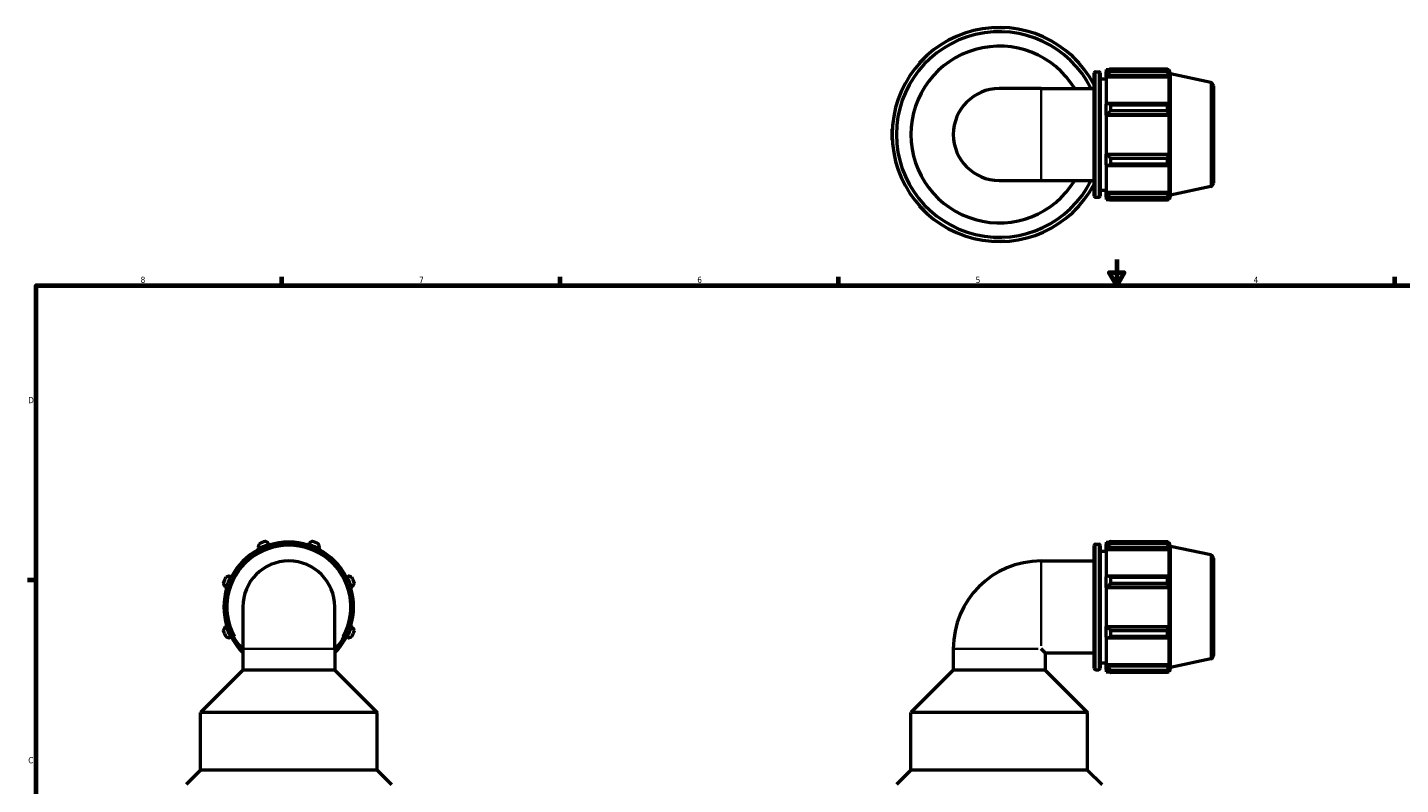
# Model space of a CAD drawing. Header units: inches. Extents: x 0.1 to 42.6, y 0.6 to 29.3.
# Tile 3 of 6: x 0.4 to 21.3, y 13.4 to 24.9. Entities that reach past the tile are written whole.
import ezdxf

# ---------------------------------------------------------------- set-up
doc = ezdxf.new("R2010")
doc.units = ezdxf.units.IN
doc.header["$MEASUREMENT"] = 0
for name, color, linetype, lineweight in [('Border (ANSI)', 7, 'Continuous', 70), ('Visible (ANSI)', 7, 'Continuous', 50), ('Visible Narrow (ANSI)', 7, 'Continuous', 35)]:
    doc.layers.add(name, color=color, linetype=linetype, lineweight=lineweight)
doc.styles.add('Note Text (ANSI)', font='tahoma.ttf')

# ---------------------------------------------------------------- blocks, each defined once
blk = doc.blocks.new('Borders Default Border')
at = {"layer": 'Border (ANSI)'}
for p, q in [((4.25, 21), (4.25, 21.134)), ((8.5, 21), (8.5, 21.134)), ((12.75, 21), (12.75, 21.134)), ((21.25, 21), (21.25, 21.134)), ((0.5, 16.5), (0.366, 16.5))]:
    blk.add_line(p, q, dxfattribs=at)
at = {"layer": 'Border (ANSI)', "flags": 128}
for points in [[(17, 21.4), (17, 21), (16.885, 21.2), (17.115, 21.2), (17, 21)], [(0.5, 1), (0.5, 21), (33.5, 21), (33.5, 1), (0.5, 1)]]:
    blk.add_lwpolyline(points, dxfattribs=at)
at = {"layer": 'Border (ANSI)', "color": 5, "true_color": 0x0000ff, "char_height": 0.0945, "attachment_point": 7, "style": 'Note Text (ANSI)'}
for s, insert in [('8', (2.094, 21.038)), ('7', (6.346, 21.04)), ('6', (10.595, 21.038)), ('5', (14.847, 21.038)), ('4', (19.092, 21.04)), ('D', (0.378, 19.203)), ('C', (0.378, 13.701))]:
    blk.add_mtext(s, dxfattribs=dict(at, insert=insert))

msp = doc.modelspace()

# ---------------------------------------------------------------- linework, layer by layer
at = {"layer": 'Visible (ANSI)'}
for p, q in [((15.1217, 24.9397), (15.1217, 24.9419)), ((15.1217, 24.9419), (15.2069, 24.9419)), ((15.2069, 24.9419), (15.2921, 24.9419)), ((15.2921, 24.9419), (15.2921, 24.9397)), ((13.9905, 24.4028), (14.0507, 24.463)), ((13.9921, 24.4012), (13.9905, 24.4028)), ((14.0507, 24.463), (14.111, 24.5233)), ((14.111, 24.5233), (14.1125, 24.5217)), ((16.3012, 24.5217), (16.3027, 24.5233)), ((16.3027, 24.5233), (16.363, 24.463)), ((16.363, 24.463), (16.4232, 24.4028)), ((16.4232, 24.4028), (16.4216, 24.4012)), ((16.655, 22.3693), (16.655, 24.2444)), ((16.6759, 24.2654), (16.7275, 24.2654)), ((16.7484, 24.2444), (16.7484, 22.3693)), ((16.7484, 24.1589), (16.8419, 24.1589)), ((16.8419, 24.2973), (16.8419, 24.2617)), ((16.8419, 24.2973), (16.8872, 24.2973)), ((16.8632, 24.282), (16.8419, 24.2617)), ((16.8419, 24.1949), (16.8419, 24.2617)), ((16.8419, 24.1949), (16.8632, 24.2138)), ((16.8419, 24.1854), (16.8419, 24.1949)), ((16.8419, 24.1854), (16.8419, 23.7692)), ((16.8419, 24.1854), (17.8014, 24.1854)), ((16.8632, 24.2138), (17.791, 24.2138)), ((16.9058, 24.309), (16.9058, 24.2705)), ((16.9058, 24.309), (17.7772, 24.309)), ((17.7772, 24.2705), (16.9058, 24.2705)), ((17.7772, 24.2705), (17.7772, 24.309)), ((17.7832, 24.2973), (17.8014, 24.2973)), ((17.8014, 24.2515), (17.791, 24.282)), ((17.791, 24.2138), (17.8014, 24.1854)), ((17.8014, 24.2515), (17.8014, 24.2973)), ((17.8229, 24.2313), (17.8014, 24.2973)), ((17.8014, 23.7642), (17.8014, 24.1854)), ((17.8229, 22.3824), (17.8229, 24.2313)), ((18.4354, 24.1011), (17.8229, 24.2313)), ((15.8459, 24.0094), (15.2069, 24.0094)), ((15.8459, 24.0094), (16.655, 24.0094)), ((18.4769, 24.0499), (18.4769, 22.5639)), ((16.8632, 23.779), (16.8419, 23.7692)), ((16.8419, 23.6079), (16.8419, 23.7692)), ((17.791, 23.779), (16.8632, 23.779)), ((16.9058, 23.7605), (16.9058, 23.6675)), ((16.9058, 23.7605), (17.7772, 23.7605)), ((17.7772, 23.6675), (17.7772, 23.7605)), ((17.8014, 23.7642), (17.791, 23.779)), ((16.8419, 23.6079), (16.8632, 23.6143)), ((16.8419, 23.6047), (16.8419, 23.6079)), ((16.8419, 23.6047), (16.8419, 23.0091)), ((16.8419, 23.6047), (17.8014, 23.6047)), ((16.8632, 23.6143), (17.791, 23.6143)), ((17.7772, 23.6675), (16.9058, 23.6675)), ((17.791, 23.6143), (17.8014, 23.6047)), ((17.8014, 23.0091), (17.8014, 23.6047)), ((13.5719, 23.3069), (13.5719, 23.3921)), ((13.5719, 23.3921), (13.5741, 23.3921)), ((13.5719, 23.2217), (13.5719, 23.3069)), ((13.5741, 23.2217), (13.5719, 23.2217)), ((16.8419, 23.0059), (16.8419, 23.0091)), ((16.8419, 23.0091), (17.8014, 23.0091)), ((16.8419, 22.8446), (16.8419, 23.0059)), ((16.8632, 22.9995), (16.8419, 23.0059)), ((17.791, 22.9995), (16.8632, 22.9995)), ((16.9058, 22.9463), (16.9058, 22.8533)), ((16.9058, 22.9463), (17.7772, 22.9463)), ((17.7772, 22.8533), (17.7772, 22.9463)), ((17.8014, 23.0091), (17.791, 22.9995)), ((16.8419, 22.8446), (16.8419, 22.4284)), ((16.8419, 22.8446), (16.8632, 22.8348)), ((16.8632, 22.8348), (17.791, 22.8348)), ((17.7772, 22.8533), (16.9058, 22.8533)), ((17.791, 22.8348), (17.8014, 22.8496)), ((17.8014, 22.4284), (17.8014, 22.8496)), ((15.2069, 22.6044), (15.8459, 22.6044)), ((15.8459, 22.6044), (16.655, 22.6044)), ((16.7484, 22.4549), (16.8419, 22.4549)), ((18.4354, 22.5126), (17.8229, 22.3824)), ((16.6759, 22.3484), (16.7275, 22.3484)), ((16.8419, 22.4189), (16.8419, 22.4284)), ((16.8419, 22.4284), (17.8014, 22.4284)), ((16.8419, 22.3521), (16.8419, 22.4189)), ((16.8632, 22.4), (16.8419, 22.4189)), ((16.8419, 22.3521), (16.8419, 22.3164)), ((16.8419, 22.3521), (16.8632, 22.3318)), ((16.8419, 22.3164), (16.8872, 22.3164)), ((17.791, 22.4), (16.8632, 22.4)), ((16.9058, 22.3433), (16.9058, 22.3048)), ((16.9058, 22.3433), (17.7772, 22.3433)), ((17.7772, 22.3048), (16.9058, 22.3048)), ((17.7772, 22.3048), (17.7772, 22.3433)), ((17.7832, 22.3164), (17.8014, 22.3164)), ((17.8014, 22.4284), (17.791, 22.4)), ((17.791, 22.3318), (17.8014, 22.3623)), ((17.8229, 22.3824), (17.8014, 22.3164)), ((17.8014, 22.3164), (17.8014, 22.3623)), ((13.9905, 22.211), (13.9921, 22.2126)), ((14.0507, 22.1508), (13.9905, 22.211)), ((14.111, 22.0905), (14.0507, 22.1508)), ((14.1125, 22.0921), (14.111, 22.0905)), ((16.3027, 22.0905), (16.3012, 22.0921)), ((16.363, 22.1508), (16.3027, 22.0905)), ((16.4232, 22.211), (16.363, 22.1508)), ((16.4216, 22.2126), (16.4232, 22.211)), ((15.1217, 21.6719), (15.1217, 21.6741)), ((15.2069, 21.6719), (15.1217, 21.6719)), ((15.2921, 21.6719), (15.2069, 21.6719)), ((15.2921, 21.6741), (15.2921, 21.6719)), ((3.8847, 16.9979), (3.8946, 16.979)), ((4.0558, 17.0457), (4.0494, 17.0661)), ((4.059, 17.0356), (4.0558, 17.0457)), ((4.6579, 17.0457), (4.6547, 17.0356)), ((4.6643, 17.0661), (4.6579, 17.0457)), ((4.8191, 16.979), (4.8289, 16.9979)), ((16.655, 15.1534), (16.655, 17.0285)), ((16.6759, 17.0495), (16.7275, 17.0495)), ((16.7484, 17.0285), (16.7484, 15.1534)), ((16.8419, 17.0814), (16.8419, 17.0457)), ((16.8419, 17.0814), (16.8872, 17.0814)), ((16.8632, 17.0661), (16.8419, 17.0457)), ((16.8419, 16.979), (16.8419, 17.0457)), ((16.8419, 16.979), (16.8632, 16.9979)), ((16.8632, 16.9979), (17.791, 16.9979)), ((16.9058, 17.0931), (16.9058, 17.0546)), ((16.9058, 17.0931), (17.7772, 17.0931)), ((17.7772, 17.0546), (16.9058, 17.0546)), ((17.7772, 17.0546), (17.7772, 17.0931)), ((17.7832, 17.0814), (17.8014, 17.0814)), ((17.8014, 17.0356), (17.791, 17.0661)), ((17.791, 16.9979), (17.8014, 16.9695)), ((17.8014, 17.0356), (17.8014, 17.0814)), ((17.8229, 17.0154), (17.8014, 17.0814)), ((17.8229, 15.1665), (17.8229, 17.0154)), ((18.4354, 16.8852), (17.8229, 17.0154)), ((3.8946, 16.979), (3.8995, 16.9695)), ((4.8142, 16.9695), (4.8191, 16.979)), ((15.8459, 16.7935), (16.655, 16.7935)), ((16.7484, 16.943), (16.8419, 16.943)), ((16.8419, 16.9695), (16.8419, 16.979)), ((16.8419, 16.9695), (16.8419, 16.5532)), ((16.8419, 16.9695), (17.8014, 16.9695)), ((17.8014, 16.5483), (17.8014, 16.9695)), ((18.4769, 16.834), (18.4769, 15.3479)), ((3.3818, 16.3984), (3.4021, 16.392)), ((3.4021, 16.392), (3.4122, 16.3888)), ((3.4688, 16.5532), (3.45, 16.5631)), ((3.4783, 16.5483), (3.4688, 16.5532)), ((5.2448, 16.5532), (5.2354, 16.5483)), ((5.2637, 16.5631), (5.2448, 16.5532)), ((5.3014, 16.3888), (5.3116, 16.392)), ((5.3116, 16.392), (5.3319, 16.3984)), ((16.8632, 16.5631), (16.8419, 16.5532)), ((16.8419, 16.392), (16.8419, 16.5532)), ((16.8419, 16.392), (16.8632, 16.3984)), ((16.8419, 16.3888), (16.8419, 16.392)), ((16.8419, 16.3888), (16.8419, 15.7931)), ((16.8419, 16.3888), (17.8014, 16.3888)), ((17.791, 16.5631), (16.8632, 16.5631)), ((16.8632, 16.3984), (17.791, 16.3984)), ((16.9058, 16.5446), (16.9058, 16.4516)), ((16.9058, 16.5446), (17.7772, 16.5446)), ((17.7772, 16.4516), (16.9058, 16.4516)), ((17.7772, 16.4516), (17.7772, 16.5446)), ((17.8014, 16.5483), (17.791, 16.5631)), ((17.791, 16.3984), (17.8014, 16.3888)), ((17.8014, 15.7931), (17.8014, 16.3888)), ((3.6543, 16.091), (3.6543, 15.452)), ((5.0593, 15.452), (5.0593, 16.091)), ((3.4021, 15.7899), (3.3818, 15.7835)), ((3.4122, 15.7931), (3.4021, 15.7899)), ((5.3116, 15.7899), (5.3014, 15.7931)), ((5.3319, 15.7835), (5.3116, 15.7899)), ((16.8419, 15.7899), (16.8419, 15.7931)), ((16.8419, 15.7931), (17.8014, 15.7931)), ((16.8632, 15.7835), (16.8419, 15.7899)), ((16.8419, 15.6287), (16.8419, 15.7899)), ((17.791, 15.7835), (16.8632, 15.7835)), ((16.9058, 15.7304), (16.9058, 15.6374)), ((16.9058, 15.7304), (17.7772, 15.7304)), ((17.7772, 15.6374), (17.7772, 15.7304)), ((17.8014, 15.7931), (17.791, 15.7835)), ((3.45, 15.6189), (3.4688, 15.6287)), ((3.4688, 15.6287), (3.4783, 15.6336)), ((5.2354, 15.6336), (5.2448, 15.6287)), ((5.2448, 15.6287), (5.2637, 15.6189)), ((16.8419, 15.6287), (16.8632, 15.6189)), ((16.8419, 15.6287), (16.8419, 15.2124)), ((16.8632, 15.6189), (17.791, 15.6189)), ((17.7772, 15.6374), (16.9058, 15.6374)), ((17.791, 15.6189), (17.8014, 15.6336)), ((17.8014, 15.2124), (17.8014, 15.6336)), ((3.6543, 15.452), (3.6543, 15.1278)), ((5.0593, 15.452), (5.0593, 15.1278)), ((14.5044, 15.452), (14.5044, 15.1278)), ((15.9093, 15.3885), (15.8459, 15.452)), ((15.9093, 15.3885), (15.9093, 15.1278)), ((15.9093, 15.3885), (16.655, 15.3885)), ((3.6543, 15.1278), (3.0075, 14.481)), ((5.0593, 15.1278), (3.6543, 15.1278)), ((5.0593, 15.1278), (5.7061, 14.481)), ((14.5044, 15.1278), (13.8576, 14.481)), ((15.9093, 15.1278), (14.5044, 15.1278)), ((15.9093, 15.1278), (16.5561, 14.481)), ((16.6759, 15.1325), (16.7275, 15.1325)), ((16.7484, 15.239), (16.8419, 15.239)), ((16.8419, 15.203), (16.8419, 15.2124)), ((16.8419, 15.2124), (17.8014, 15.2124)), ((16.8419, 15.1362), (16.8419, 15.203)), ((16.8632, 15.1841), (16.8419, 15.203)), ((16.8419, 15.1362), (16.8632, 15.1159)), ((16.8419, 15.1362), (16.8419, 15.1005)), ((16.8419, 15.1005), (16.8872, 15.1005)), ((17.791, 15.1841), (16.8632, 15.1841)), ((16.9058, 15.1274), (16.9058, 15.0889)), ((16.9058, 15.1274), (17.7772, 15.1274)), ((17.7772, 15.0889), (17.7772, 15.1274)), ((17.7832, 15.1005), (17.8014, 15.1005)), ((17.8014, 15.2124), (17.791, 15.1841)), ((17.791, 15.1159), (17.8014, 15.1464)), ((17.8229, 15.1665), (17.8014, 15.1005)), ((17.8014, 15.1005), (17.8014, 15.1464)), ((18.4354, 15.2967), (17.8229, 15.1665)), ((17.7772, 15.0889), (16.9058, 15.0889)), ((5.7061, 14.481), (3.0075, 14.481)), ((3.0075, 13.599), (3.0075, 14.481)), ((5.7061, 13.599), (5.7061, 14.481)), ((16.5561, 14.481), (13.8576, 14.481)), ((13.8576, 13.599), (13.8576, 14.481)), ((16.5561, 13.599), (16.5561, 14.481)), ((3.0075, 13.599), (2.787, 13.3785)), ((5.7061, 13.599), (3.0075, 13.599)), ((5.7061, 13.599), (5.9266, 13.3785)), ((13.8576, 13.599), (13.6371, 13.3785)), ((16.5561, 13.599), (13.8576, 13.599)), ((16.5561, 13.599), (16.7766, 13.3785))]:
    msp.add_line(p, q, dxfattribs=at)
for centre, radius, start, end in [((15.2069, 23.3069), 1.635, 27.66045, 332.33955), ((15.2069, 23.3069), 1.5698, 26.58362, 333.41638), ((15.2069, 23.3069), 1.3493, 31.37483, 328.62517), ((16.6759, 24.2444), 0.0209, 90, 180), ((16.7275, 24.2444), 0.0209, 0, 90), ((15.2069, 23.3069), 0.7025, 90, 270), ((18.4245, 24.0499), 0.0524, 0, 78), ((18.4245, 22.5639), 0.0524, 282, 0), ((16.6759, 22.3693), 0.0209, 180, 270), ((16.7275, 22.3693), 0.0209, 270, 0), ((4.3568, 16.091), 0.9585, 317.12999, 222.87001), ((4.3568, 16.091), 1.0011, 107.5, 117.5), ((4.3568, 16.091), 1.065, 109.79198, 115.20802), ((4.3568, 16.091), 0.9904, 72.5, 107.5), ((4.3568, 16.091), 1.0011, 62.5, 72.5), ((4.3568, 16.091), 1.065, 64.79198, 70.20802), ((16.6759, 17.0285), 0.0209, 90, 180), ((16.7275, 17.0285), 0.0209, 0, 90), ((4.3568, 16.091), 0.9905, 117.5, 152.5), ((4.3568, 16.091), 0.7025, 0, 180), ((4.3568, 16.091), 0.9904, 27.5, 62.5), ((15.8459, 15.452), 1.3415, 90, 180), ((18.4245, 16.834), 0.0524, 0, 78), ((4.3568, 16.091), 1.065, 154.79198, 160.20802), ((4.3568, 16.091), 0.9904, 162.5, 197.5), ((4.3568, 16.091), 1.0011, 152.5, 162.5), ((4.3568, 16.091), 1.0011, 17.5, 27.5), ((4.3568, 16.091), 0.9904, 342.5, 17.5), ((4.3568, 16.091), 1.065, 19.79198, 25.20802), ((4.3568, 16.091), 1.065, 199.79198, 205.20802), ((4.3568, 16.091), 1.0011, 197.5, 207.5), ((4.3568, 16.091), 1.0011, 332.5, 342.5), ((4.3568, 16.091), 1.065, 334.79198, 340.20802), ((4.3568, 16.091), 0.9905, 207.5, 224.82549), ((4.3568, 16.091), 0.9904, 315.17451, 332.5), ((18.4245, 15.3479), 0.0524, 282, 0), ((16.6759, 15.1534), 0.0209, 180, 270), ((16.7275, 15.1534), 0.0209, 270, 0)]:
    msp.add_arc(centre, radius, start, end, dxfattribs=at)
for points, weights in [([(16.9058, 24.309), (16.8836, 24.2952), (16.8632, 24.282)], [1.01558926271, 1.01110079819, 1.00581043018]), ([(16.8632, 24.2138), (16.8836, 24.2415), (16.9058, 24.2705)], [1.00581043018, 1.01110079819, 1.01558926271]), ([(17.7772, 24.309), (17.7844, 24.2952), (17.791, 24.282)], [1, 1.00150223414, 1.00218794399]), ([(17.791, 24.2138), (17.7844, 24.2415), (17.7772, 24.2705)], [1.00218794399, 1.00150223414, 1]), ([(16.9058, 23.7605), (16.8836, 23.7699), (16.8632, 23.779)], [1.01558926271, 1.01110079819, 1.00581043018]), ([(17.7772, 23.7605), (17.7844, 23.7699), (17.791, 23.779)], [1, 1.00150223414, 1.00218794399]), ([(16.8632, 23.6143), (16.8836, 23.6404), (16.9058, 23.6675)], [1.00581043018, 1.01110079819, 1.01558926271]), ([(17.791, 23.6143), (17.7844, 23.6404), (17.7772, 23.6675)], [1.00218794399, 1.00150223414, 1]), ([(16.9058, 22.9463), (16.8836, 22.9734), (16.8632, 22.9995)], [1.01558926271, 1.01110079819, 1.00581043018]), ([(17.7772, 22.9463), (17.7844, 22.9734), (17.791, 22.9995)], [1, 1.00150223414, 1.00218794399]), ([(16.8632, 22.8348), (16.8836, 22.8439), (16.9058, 22.8533)], [1.00581043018, 1.01110079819, 1.01558926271]), ([(17.791, 22.8348), (17.7844, 22.8439), (17.7772, 22.8533)], [1.00218794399, 1.00150223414, 1]), ([(16.9058, 22.3433), (16.8836, 22.3722), (16.8632, 22.4)], [1.01558926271, 1.01110079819, 1.00581043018]), ([(16.8632, 22.3318), (16.8836, 22.3186), (16.9058, 22.3048)], [1.00581043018, 1.01110079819, 1.01558926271]), ([(17.7772, 22.3433), (17.7844, 22.3722), (17.791, 22.4)], [1, 1.00150223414, 1.00218794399]), ([(17.791, 22.3318), (17.7844, 22.3186), (17.7772, 22.3048)], [1.00218794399, 1.00150223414, 1]), ([(3.9032, 17.0546), (3.8938, 17.0256), (3.8847, 16.9979)], [1.01558926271, 1.01110079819, 1.00581043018]), ([(4.0494, 17.0661), (4.0233, 17.0793), (3.9962, 17.0931)], [1.00581043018, 1.01110079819, 1.01558926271]), ([(4.7174, 17.0931), (4.6903, 17.0793), (4.6643, 17.0661)], [1.01558926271, 1.01110079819, 1.00581043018]), ([(4.8289, 16.9979), (4.8199, 17.0256), (4.8104, 17.0546)], [1.00581043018, 1.01110079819, 1.01558926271]), ([(16.9058, 17.0931), (16.8836, 17.0793), (16.8632, 17.0661)], [1.01558926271, 1.01110079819, 1.00581043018]), ([(16.8632, 16.9979), (16.8836, 17.0256), (16.9058, 17.0546)], [1.00581043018, 1.01110079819, 1.01558926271]), ([(17.7772, 17.0931), (17.7844, 17.0793), (17.791, 17.0661)], [1, 1.00150223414, 1.00218794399]), ([(17.791, 16.9979), (17.7844, 17.0256), (17.7772, 17.0546)], [1.00218794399, 1.00150223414, 1]), ([(3.3547, 16.4516), (3.3685, 16.4245), (3.3818, 16.3984)], [1.01558926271, 1.01110079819, 1.00581043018]), ([(3.45, 16.5631), (3.4222, 16.554), (3.3933, 16.5446)], [1.00581043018, 1.01110079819, 1.01558926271]), ([(5.3204, 16.5446), (5.2915, 16.554), (5.2637, 16.5631)], [1.01558926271, 1.01110079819, 1.00581043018]), ([(5.3319, 16.3984), (5.3451, 16.4245), (5.3589, 16.4516)], [1.00581043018, 1.01110079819, 1.01558926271]), ([(16.9058, 16.5446), (16.8836, 16.554), (16.8632, 16.5631)], [1.01558926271, 1.01110079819, 1.00581043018]), ([(16.8632, 16.3984), (16.8836, 16.4245), (16.9058, 16.4516)], [1.00581043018, 1.01110079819, 1.01558926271]), ([(17.7772, 16.5446), (17.7844, 16.554), (17.791, 16.5631)], [1, 1.00150223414, 1.00218794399]), ([(17.791, 16.3984), (17.7844, 16.4245), (17.7772, 16.4516)], [1.00218794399, 1.00150223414, 1]), ([(3.3818, 15.7835), (3.3685, 15.7575), (3.3547, 15.7304)], [1.00581043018, 1.01110079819, 1.01558926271]), ([(5.3589, 15.7304), (5.3451, 15.7575), (5.3319, 15.7835)], [1.01558926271, 1.01110079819, 1.00581043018]), ([(16.9058, 15.7304), (16.8836, 15.7575), (16.8632, 15.7835)], [1.01558926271, 1.01110079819, 1.00581043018]), ([(17.7772, 15.7304), (17.7844, 15.7575), (17.791, 15.7835)], [1, 1.00150223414, 1.00218794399]), ([(3.3933, 15.6374), (3.4222, 15.6279), (3.45, 15.6189)], [1.01558926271, 1.01110079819, 1.00581043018]), ([(5.2637, 15.6189), (5.2915, 15.6279), (5.3204, 15.6374)], [1.00581043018, 1.01110079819, 1.01558926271]), ([(16.8632, 15.6189), (16.8836, 15.6279), (16.9058, 15.6374)], [1.00581043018, 1.01110079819, 1.01558926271]), ([(17.791, 15.6189), (17.7844, 15.6279), (17.7772, 15.6374)], [1.00218794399, 1.00150223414, 1]), ([(16.9058, 15.1274), (16.8836, 15.1563), (16.8632, 15.1841)], [1.01558926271, 1.01110079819, 1.00581043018]), ([(16.8632, 15.1159), (16.8836, 15.1027), (16.9058, 15.0889)], [1.00581043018, 1.01110079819, 1.01558926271]), ([(17.7772, 15.1274), (17.7844, 15.1563), (17.791, 15.1841)], [1, 1.00150223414, 1.00218794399]), ([(17.791, 15.1159), (17.7844, 15.1027), (17.7772, 15.0889)], [1.00218794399, 1.00150223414, 1])]:
    msp.add_rational_spline(points, weights, degree=2, dxfattribs=at)
at = {"layer": 'Visible Narrow (ANSI)'}
for p, q in [((16.6759, 24.2536), (16.6759, 22.3602)), ((16.7275, 22.3602), (16.7275, 24.2536)), ((15.8459, 24.0007), (15.8459, 22.6131)), ((18.4354, 22.5224), (18.4354, 24.0914)), ((16.6759, 17.0377), (16.6759, 15.1443)), ((16.7275, 15.1443), (16.7275, 17.0377)), ((15.8459, 16.787), (15.8459, 15.4973)), ((18.4354, 15.3065), (18.4354, 16.8754)), ((3.663, 15.452), (5.0507, 15.452)), ((14.5108, 15.452), (15.8005, 15.452))]:
    msp.add_line(p, q, dxfattribs=at)
msp.add_arc((4.3568, 16.091), 0.9376, 331.67462, 208.32538, dxfattribs=at)

# ---------------------------------------------------------------- block references
msp.add_blockref('Borders Default Border', (0, 0))

doc.saveas('drawing.dxf')
